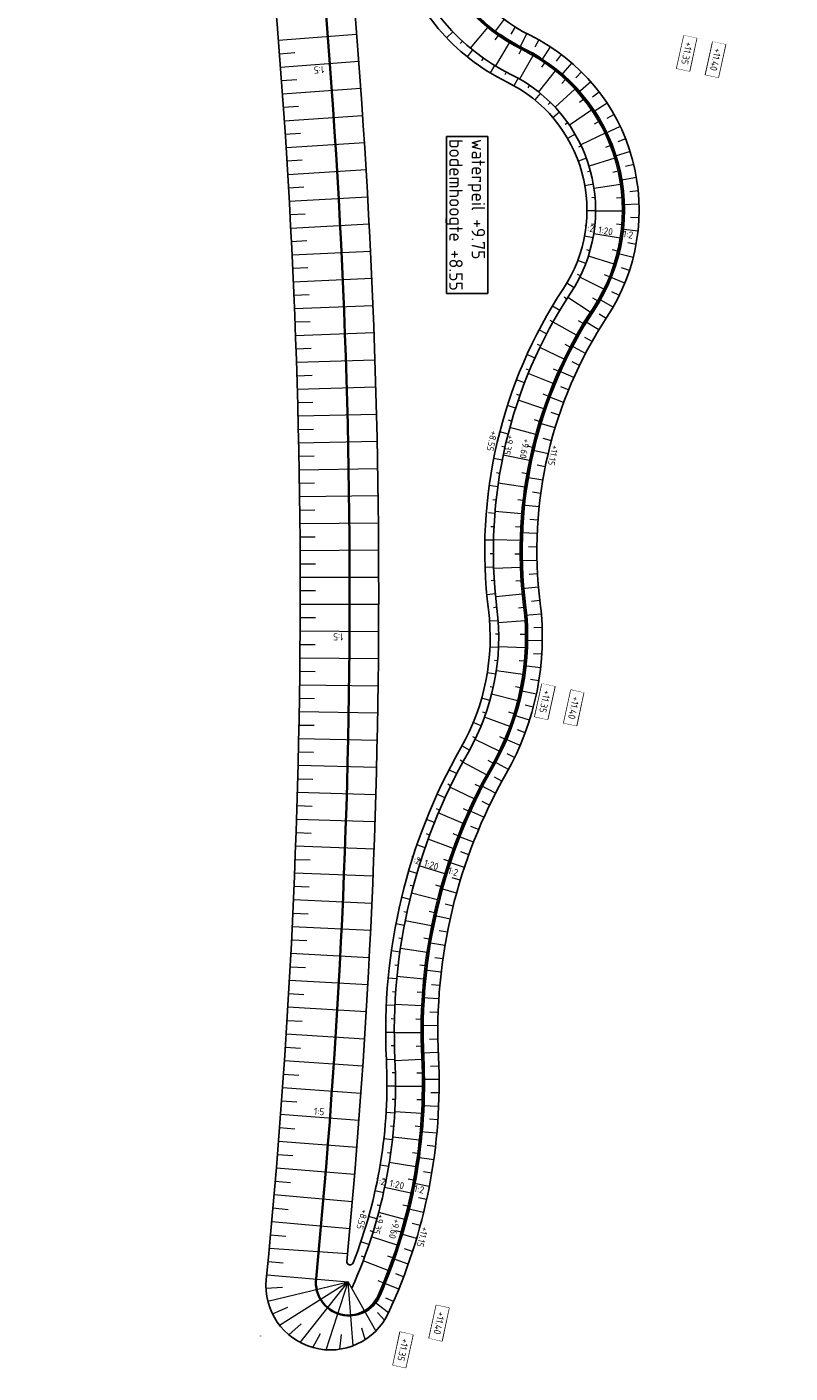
# Model space of a CAD drawing. Header units: metres. Extents: x 232559 to 234458, y 552925 to 554400.
# Tile 5 of 45: x 232939 to 233081, y 553604 to 553854. Entities that reach past the tile are written whole.
import ezdxf
from ezdxf.enums import TextEntityAlignment as Align

# ---------------------------------------------------------------- set-up
doc = ezdxf.new("R2010")
doc.units = ezdxf.units.M
doc.layers.get('Defpoints').update_dxf_attribs({"color": 241})
for name, color, linetype, lineweight in [('N-AL-HOOGTELABEL-S', 7, 'Continuous', 9), ('N-WE-GW-WATERGANG_BODEM-G', 144, 'Continuous', 25), ('N-WE-OB-BESCHOEIING-G', 7, 'OB-BESCHOEIING', 25), ('N-WE-VH-M', 7, 'Continuous', 18), ('X-XX-AL-AANKLEDING-T25', 7, 'Continuous', 25), ('X-XX-AL-AANKLEDING_WATERPARTIJEN_ALGEMEEN-T25', 7, 'Continuous', 25)]:
    doc.layers.add(name, color=color, linetype=linetype, lineweight=lineweight)
for name, color, linetype, lineweight, true_color in [('N-WE-GW-GRONDWERKLIJN-G', 7, 'Continuous', 18, 0x004c00), ('N-WE-GW-TALUDARCERING_KORT-G', 7, 'Continuous', 18, 0x004c00), ('N-WE-GW-TALUDARCERING_LANG-G', 7, 'Continuous', 13, 0x004c00), ('N-WE-GW-WATERGANG_INSTEEK-G', 7, 'Continuous', 25, 0x004c00), ('N-WE-WH-WATERLIJN-G', 150, 'Continuous', 35, 0x007fff)]:
    doc.layers.add(name, color=color, linetype=linetype, lineweight=lineweight, true_color=true_color)
doc.styles.add('NLCS-ISO', font='NLCS-ISO.ttf')
doc.styles.add('NLCS-ISO-ANNOTATIEF-T18', font='NLCS-ISO.ttf', dxfattribs={"height": 1.8})
doc.styles.add('NLCS-ISO-M500-T25', font='NLCS-ISO.ttf', dxfattribs={"height": 1.25})
doc.linetypes.add('OB-BESCHOEIING', pattern='A,30,-5,[1,NLCS.SHX,S=1,R=0,X=0,Y=0],-5', length=40)
doc.dimstyles.new('NLCS-ANNOTATIEF-T18-PIJL_L2_H3', dxfattribs={"dimtxt": 1.8, "dimasz": 1.8, "dimexe": 2, "dimexo": 2, "dimgap": 0.7, "dimtad": 1, "dimzin": 0, "dimdsep": 46, "dimtxsty": 'NLCS-ISO-ANNOTATIEF-T18', "dimcen": 0, "dimdle": 2, "dimse1": 1, "dimse2": 1, "dimclrd": 256, "dimclre": 256, "dimclrt": 256, "dimadec": 3, "dimazin": 0, "dimtfac": 1, "dimtofl": 0, "dimtmove": 0, "dimatfit": 3, "dimfxl": 2, "dimfxlon": 1, "dimtfillclr": 256, "dimtolj": 1, "dimtzin": 0, "dimlwd": 9, "dimlwe": -1, "dimarcsym": 0})

# ---------------------------------------------------------------- blocks, each defined once
blk = doc.blocks.new('*D78')
at = {"layer": 'Defpoints', "color": 0, "transparency": 16777216}
for p in [(232887.5, 553885.66), (233275.89, 553789.95)]:
    blk.add_point(p, dxfattribs=at)
at = {"layer": 'N-WE-VH-M', "lineweight": 9, "transparency": 16777216}
blk.add_line((233259.86, 553793.9), (233274.14, 553790.38), dxfattribs=at)
at = {"layer": 'N-WE-VH-M', "transparency": 16777216}
blk.add_solid([(233274.21, 553790.67), (233274.07, 553790.09), (233275.89, 553789.95)], dxfattribs=at)
at = {"layer": 'N-WE-VH-M', "transparency": 16777216, "insert": (233265.46, 553794.17), "char_height": 1.8, "attachment_point": 5, "rotation": 346.1571, "style": 'NLCS-ISO-ANNOTATIEF-T18'}
blk.add_mtext('\\A1;R=400.00', dxfattribs=at)
blk = doc.blocks.new('*D76')
at = {"layer": 'Defpoints', "color": 0, "transparency": 16777216}
for p in [(232796.99, 553621.45), (233174.59, 553489.47)]:
    blk.add_point(p, dxfattribs=at)
at = {"layer": 'N-WE-VH-M', "lineweight": 9, "transparency": 16777216}
blk.add_line((233152.66, 553497.14), (233172.89, 553490.06), dxfattribs=at)
at = {"layer": 'N-WE-VH-M', "transparency": 16777216}
blk.add_solid([(233172.99, 553490.35), (233172.79, 553489.78), (233174.59, 553489.47)], dxfattribs=at)
at = {"layer": 'N-WE-VH-M', "transparency": 16777216, "insert": (233158.27, 553496.87), "char_height": 1.8, "attachment_point": 5, "rotation": 340.7347, "style": 'NLCS-ISO-ANNOTATIEF-T18'}
blk.add_mtext('\\A1;R=400.00', dxfattribs=at)
blk = doc.blocks.new('SAL-HOOGTELABEL_AANLEG-SO')
blk.add_lwpolyline([(-4.84, 1.8), (4.85, 1.8), (4.85, -1.89), (-4.84, -1.89)], close=True)
at = {"style": 'NLCS-ISO'}
blk.add_attdef('HOOGTE', text='', height=2, dxfattribs=at).set_placement((0, 0), align=Align.MIDDLE_CENTER)
blk.add_wipeout([(-4.84, 1.8), (4.85, 1.8), (4.85, -1.89), (-4.84, -1.89)])

msp = doc.modelspace()

# ---------------------------------------------------------------- linework, layer by layer
at = {"layer": 'N-WE-GW-GRONDWERKLIJN-G'}
for points in [[(233018.178, 553853.126), (233017.02, 553852.022)], [(233021.855, 553849.743), (233020.851, 553848.497)], [(233025.943, 553846.87), (233025.111, 553845.503)], [(233030.34, 553844.493), (233029.56, 553843.096)], [(233034.466, 553841.68), (233033.451, 553840.444)], [(233038.029, 553838.182), (233036.811, 553837.144)], [(233040.916, 553834.107), (233039.533, 553833.302)], [(233043.036, 553829.587), (233041.533, 553829.039)], [(233044.323, 553824.762), (233042.746, 553824.489)], [(233044.735, 553819.786), (233043.135, 553819.796)], [(233044.261, 553814.815), (233042.688, 553815.108)], [(233042.913, 553810.006), (233041.417, 553810.573)], [(233040.737, 553805.513), (233039.364, 553806.335)], [(233038.075, 553801.281), (233036.702, 553802.103)], [(233035.63, 553796.92), (233034.213, 553797.661)], [(233033.441, 553792.425), (233031.983, 553793.084)], [(233031.513, 553787.812), (233030.02, 553788.387)], [(233029.854, 553783.096), (233028.33, 553783.584)], [(233028.469, 553778.293), (233026.92, 553778.692)], [(233027.363, 553773.417), (233025.793, 553773.727)], [(233026.538, 553768.487), (233024.953, 553768.705)], [(233025.999, 553763.516), (233024.803, 553763.612)], [(233025.746, 553758.524), (233024.146, 553758.558)], [(233025.781, 553753.524), (233024.182, 553753.467)], [(233026.103, 553748.535), (233024.51, 553748.386)], [(233026.622, 553743.563), (233025.026, 553743.449)], [(233026.69, 553738.566), (233025.091, 553738.637)], [(233026.178, 553733.595), (233024.599, 553733.851)], [(233025.095, 553728.717), (233023.556, 553729.154)], [(233023.455, 553723.997), (233021.977, 553724.608)], [(233021.279, 553719.498), (233019.882, 553720.277)], [(233018.891, 553715.105), (233017.468, 553715.836)], [(233016.713, 553710.605), (233015.257, 553711.268)], [(233014.752, 553706.006), (233013.266, 553706.599)], [(233013.012, 553701.32), (233011.499, 553701.84)], [(233011.497, 553696.555), (233009.961, 553697.003)], [(233010.211, 553691.724), (233008.656, 553692.098)], [(233009.157, 553686.837), (233007.585, 553687.137)], [(233008.336, 553681.905), (233006.752, 553682.13)], [(233007.752, 553676.94), (233006.159, 553677.089)], [(233007.405, 553671.952), (233005.807, 553672.025)], [(233007.296, 553666.954), (233005.696, 553666.951)], [(233007.425, 553661.956), (233005.827, 553661.879)], [(233007.533, 553656.958), (233005.933, 553656.966)], [(233007.372, 553651.961), (233005.775, 553652.055)], [(233006.943, 553646.98), (233005.353, 553647.16)], [(233006.247, 553642.029), (233004.67, 553642.294)], [(233005.287, 553637.123), (233003.726, 553637.472)], [(233004.065, 553632.275), (233002.524, 553632.708)], [(233002.584, 553627.5), (233001.069, 553628.015)]]:
    msp.add_lwpolyline(points, dxfattribs=at)
at = {"layer": 'N-WE-GW-TALUDARCERING_KORT-G'}
for points in [[(233029.771, 553854.027), (233028.945, 553852.715)], [(233026.602, 553852.419), (233026.023, 553851.603)], [(233034.16, 553851.637), (233033.41, 553850.281)], [(232985.934, 553849.053), (232988.765, 553849.271)], [(233030.882, 553849.843), (233030.433, 553848.95)], [(233038.354, 553848.923), (233037.424, 553847.683)], [(233035.214, 553847.356), (233034.653, 553846.528)], [(232986.309, 553844.067), (232989.142, 553844.275)], [(233039.125, 553844.248), (233038.446, 553843.515)], [(233042.135, 553845.657), (233041.043, 553844.557)], [(233045.43, 553841.901), (233044.197, 553840.962)], [(232986.665, 553839.08), (232989.499, 553839.276)], [(233042.524, 553840.588), (233041.742, 553839.964)], [(233045.333, 553836.457), (233044.466, 553835.959)], [(233048.176, 553837.728), (233046.826, 553836.967)], [(232987.002, 553834.091), (232989.836, 553834.277)], [(233047.488, 553831.951), (233046.556, 553831.589)], [(233050.322, 553833.216), (233048.88, 553832.649)], [(232987.32, 553829.101), (232990.155, 553829.276)], [(233051.826, 553828.452), (233050.32, 553828.088)], [(233048.941, 553827.171), (233047.965, 553826.954)], [(232987.619, 553824.11), (232990.454, 553824.274)], [(233052.66, 553823.526), (233051.118, 553823.373)], [(233049.658, 553822.228), (233048.661, 553822.159)], [(232987.898, 553819.118), (232990.734, 553819.271)], [(233052.808, 553818.532), (233051.259, 553818.593)], [(233049.623, 553817.233), (233048.627, 553817.315)], [(232988.159, 553814.125), (232990.995, 553814.267)], [(233052.266, 553813.566), (233050.741, 553813.839)], [(233048.837, 553812.3), (233047.864, 553812.531)], [(232988.4, 553809.13), (232991.236, 553809.262)], [(233051.047, 553808.721), (233049.573, 553809.202)], [(233047.317, 553807.541), (233046.39, 553807.917)], [(232988.621, 553804.135), (232991.459, 553804.256)], [(233045.099, 553803.066), (233044.239, 553803.576)], [(233049.171, 553804.09), (233047.778, 553804.77)], [(232988.824, 553799.139), (232991.662, 553799.249)], [(233042.437, 553798.834), (233041.58, 553799.349)], [(233046.678, 553799.761), (233045.381, 553800.609)], [(233044.075, 553795.492), (233042.727, 553796.257)], [(232989.007, 553794.143), (232991.846, 553794.241)], [(233039.993, 553794.473), (233039.106, 553794.935)], [(233041.749, 553791.067), (233040.355, 553791.745)], [(232989.171, 553789.145), (232992.01, 553789.233)], [(233037.819, 553789.971), (233036.906, 553790.378)], [(233039.708, 553786.504), (233038.274, 553787.091)], [(232989.316, 553784.148), (232992.155, 553784.224)], [(233035.925, 553785.344), (233034.988, 553785.695)], [(233034.315, 553780.611), (233033.359, 553780.904)], [(233037.96, 553781.82), (233036.492, 553782.315)], [(232989.442, 553779.149), (232992.281, 553779.215)], [(233032.998, 553775.789), (233032.026, 553776.023)], [(233036.513, 553777.035), (233035.016, 553777.436)], [(232989.549, 553774.15), (232992.388, 553774.205)], [(233031.977, 553770.895), (233030.993, 553771.069)], [(233035.373, 553772.168), (233033.853, 553772.473)], [(232989.636, 553769.151), (232992.475, 553769.195)], [(233031.257, 553765.948), (233030.264, 553766.062)], [(233034.543, 553767.238), (233033.007, 553767.446)], [(232989.704, 553764.152), (232992.544, 553764.185)], [(233030.84, 553760.966), (233029.842, 553761.019)], [(233034.027, 553762.265), (233032.481, 553762.376)], [(232989.753, 553759.152), (232992.592, 553759.174)], [(233030.728, 553755.968), (233029.728, 553755.96)], [(233033.828, 553757.27), (233032.278, 553757.283)], [(232989.782, 553754.152), (232992.622, 553754.163)], [(233030.921, 553750.972), (233029.923, 553750.903)], [(233033.946, 553752.272), (233032.398, 553752.187)], [(232989.792, 553749.152), (232992.632, 553749.152)], [(233031.415, 553745.998), (233030.421, 553745.883)], [(233034.381, 553747.292), (233032.842, 553747.108)], [(232989.784, 553744.152), (232992.624, 553744.141)], [(233031.729, 553741.01), (233030.729, 553740.999)], [(233034.799, 553742.311), (233033.25, 553742.256)], [(232989.755, 553739.152), (232992.595, 553739.131)], [(233031.524, 553736.016), (233030.529, 553736.109)], [(233034.734, 553737.314), (233033.187, 553737.41)], [(232989.708, 553734.152), (232992.548, 553734.12)], [(233030.803, 553731.071), (233029.822, 553731.267)], [(232989.641, 553729.153), (232992.481, 553729.109)], [(233029.571, 553726.227), (233028.616, 553726.523)], [(232989.556, 553724.153), (232992.395, 553724.099)], [(233031.642, 553722.691), (233030.188, 553723.229)], [(233027.844, 553721.537), (233026.925, 553721.931)], [(232989.451, 553719.154), (232992.29, 553719.089)], [(233029.678, 553718.095), (233028.284, 553718.772)], [(233025.64, 553717.052), (233024.767, 553717.539)], [(232989.326, 553714.156), (232992.165, 553714.08)], [(233023.255, 553712.658), (233022.365, 553713.113)], [(233027.311, 553713.692), (233025.952, 553714.437)], [(232989.183, 553709.158), (232992.022, 553709.071)], [(233021.091, 553708.151), (233020.179, 553708.561)], [(233025.022, 553709.247), (233023.626, 553709.921)], [(232989.02, 553704.161), (232991.858, 553704.063)], [(233019.154, 553703.542), (233018.223, 553703.906)], [(233022.965, 553704.69), (233021.537, 553705.291)], [(233021.147, 553700.033), (233019.689, 553700.56)], [(232988.838, 553699.164), (232991.676, 553699.055)], [(233017.451, 553698.842), (233016.503, 553699.159)], [(233019.571, 553695.289), (233018.088, 553695.739)], [(232988.637, 553694.168), (232991.475, 553694.048)], [(233015.985, 553694.062), (233015.022, 553694.331)], [(233018.243, 553690.469), (233016.738, 553690.842)], [(232988.417, 553689.173), (232991.254, 553689.042)], [(233014.76, 553689.215), (233013.784, 553689.436)], [(233017.165, 553685.587), (233015.643, 553685.882)], [(232988.177, 553684.179), (232991.014, 553684.037)], [(233013.778, 553684.313), (233012.793, 553684.484)], [(233016.34, 553680.656), (233014.806, 553680.872)], [(232987.918, 553679.185), (232990.754, 553679.033)], [(233013.044, 553679.367), (233012.051, 553679.49)], [(233015.772, 553675.689), (233014.228, 553675.826)], [(232987.64, 553674.193), (232990.476, 553674.03)], [(233012.557, 553674.392), (233011.56, 553674.464)], [(233015.46, 553670.699), (233013.911, 553670.756)], [(232987.343, 553669.202), (232990.178, 553669.028)], [(233012.321, 553669.398), (233011.321, 553669.42)], [(233015.407, 553665.7), (233013.857, 553665.677)], [(232987.027, 553664.212), (232989.861, 553664.027)], [(233012.334, 553664.398), (233011.334, 553664.371)], [(233015.582, 553660.703), (233014.032, 553660.654)], [(232986.691, 553659.223), (232989.524, 553659.027)], [(233012.515, 553659.402), (233011.515, 553659.382)], [(233015.619, 553655.704), (233014.069, 553655.731)], [(232986.336, 553654.236), (232989.169, 553654.029)], [(233012.486, 553654.402), (233011.487, 553654.433)], [(233015.409, 553650.709), (233013.862, 553650.812)], [(232985.963, 553649.25), (232988.794, 553649.032)], [(233012.204, 553649.411), (233011.207, 553649.493)], [(233014.953, 553645.73), (233013.413, 553645.91)], [(232985.569, 553644.265), (232988.4, 553644.037)], [(233011.667, 553644.44), (233010.676, 553644.573)], [(233014.251, 553640.78), (233012.722, 553641.036)], [(232985.157, 553639.282), (232987.987, 553639.043)], [(233010.878, 553639.504), (233009.895, 553639.687)], [(233013.306, 553635.871), (233011.792, 553636.202)], [(232984.726, 553634.301), (232987.555, 553634.051)], [(233009.838, 553634.613), (233008.866, 553634.846)], [(233012.119, 553631.014), (233010.623, 553631.419)], [(232984.275, 553629.321), (232987.103, 553629.06)], [(233008.551, 553629.783), (233007.591, 553630.065)], [(233010.695, 553626.222), (233009.22, 553626.701)], [(232983.805, 553624.344), (232986.632, 553624.071)], [(233007.019, 553625.024), (233006.075, 553625.354)], [(233005.246, 553620.349), (233004.321, 553620.727)], [(233009.035, 553621.506), (233007.586, 553622.057)], [(232983.433, 553619.356), (232986.488, 553619.595)], [(232984.624, 553614.623), (232987.494, 553615.831)], [(233007.144, 553616.878), (233005.724, 553617.5)], [(233005.468, 553613.449), (233004.141, 553614.844)], [(232987.695, 553610.686), (232989.997, 553612.748)], [(232992.133, 553608.341), (232993.537, 553610.949)], [(232997.169, 553608.029), (232997.503, 553610.742)], [(233001.905, 553609.837), (233001.279, 553611.933)]]:
    msp.add_lwpolyline(points, dxfattribs=at)
at = {"layer": 'N-WE-GW-TALUDARCERING_LANG-G'}
for points in [[(233024.62, 553853.941), (233021.426, 553850.093)], [(233027.713, 553855.446), (233025.848, 553852.969)], [(232985.739, 553851.545), (233000.294, 553852.697)], [(233019.961, 553851.374), (233019.555, 553850.932)], [(233028.693, 553851.05), (233026.115, 553846.766)], [(233031.939, 553852.784), (233030.511, 553850.033)], [(233033.094, 553848.68), (233030.608, 553844.342)], [(233036.304, 553850.353), (233034.62, 553847.75)], [(232986.124, 553846.56), (233000.683, 553847.656)], [(233023.852, 553848.239), (233023.507, 553847.748)], [(233037.228, 553845.876), (233034.118, 553841.962)], [(233040.301, 553847.355), (233038.275, 553845.009)], [(233028.12, 553845.641), (233027.842, 553845.109)], [(233043.847, 553843.836), (233041.517, 553841.792)], [(232986.49, 553841.573), (233001.053, 553842.613)], [(233032.466, 553843.179), (233032.128, 553842.683)], [(233040.894, 553842.482), (233037.229, 553839.08)], [(233036.325, 553840.01), (233035.905, 553839.582)], [(233044.006, 553838.575), (233039.872, 553835.764)], [(233046.875, 553839.862), (233044.286, 553838.158)], [(232986.836, 553836.585), (233001.403, 553837.569)], [(233039.563, 553836.209), (233039.073, 553835.862)], [(233046.496, 553834.245), (233041.985, 553832.087)], [(233049.327, 553835.509), (233046.528, 553834.178)], [(232987.164, 553831.596), (233001.734, 553832.524)], [(233042.077, 553831.894), (233041.533, 553831.639)], [(233051.157, 553830.86), (233048.2, 553829.927)], [(233048.305, 553829.589), (233043.521, 553828.134)], [(232987.472, 553826.606), (233002.046, 553827.478)], [(233043.787, 553827.203), (233043.207, 553827.048)], [(233052.328, 553826.003), (233049.272, 553825.486)], [(233049.393, 553824.713), (233044.445, 553823.995)], [(232987.761, 553821.614), (233002.338, 553822.43)], [(233044.64, 553822.283), (233044.042, 553822.233)], [(233052.82, 553821.032), (233049.722, 553820.94)], [(233049.735, 553819.73), (233044.735, 553819.765)], [(232988.031, 553816.621), (233002.611, 553817.381)], [(233044.609, 553817.29), (233044.011, 553817.347)], [(233052.623, 553816.04), (233049.541, 553816.375)], [(233049.323, 553814.751), (233044.386, 553815.539)], [(232988.281, 553811.628), (233002.864, 553812.331)], [(233043.694, 553812.381), (233043.116, 553812.542)], [(233048.167, 553809.892), (233043.404, 553811.413)], [(233051.74, 553811.122), (233048.734, 553811.879)], [(232988.513, 553806.633), (233003.098, 553807.281)], [(233041.925, 553807.711), (233041.385, 553807.973)], [(233046.293, 553805.262), (233041.813, 553807.482)], [(233050.189, 553806.373), (233047.315, 553807.537)], [(233039.39, 553803.407), (233038.884, 553803.73)], [(233043.758, 553800.956), (233039.554, 553803.662)], [(233047.998, 553801.883), (233045.313, 553803.431)], [(232988.725, 553801.637), (233003.313, 553802.229)], [(233036.821, 553799.118), (233036.298, 553799.411)], [(233041.182, 553796.672), (233036.82, 553799.116)], [(233045.343, 553797.647), (233042.696, 553799.261)], [(232988.918, 553796.641), (233003.508, 553797.177)], [(233034.503, 553794.688), (233033.964, 553794.951)], [(233038.872, 553792.238), (233034.369, 553794.412)], [(233042.877, 553793.298), (233040.133, 553794.741)], [(232989.092, 553791.644), (233003.684, 553792.123)], [(233032.444, 553790.133), (233031.89, 553790.364)], [(233036.837, 553787.672), (233032.21, 553789.567)], [(233040.692, 553788.802), (233037.863, 553790.067)], [(232989.246, 553786.647), (233003.84, 553787.07)], [(233030.65, 553785.466), (233030.084, 553785.665)], [(233035.084, 553782.99), (233030.35, 553784.6)], [(233038.797, 553784.176), (233035.893, 553785.259)], [(232989.382, 553781.648), (233003.977, 553782.015)], [(233029.127, 553780.705), (233028.551, 553780.871)], [(233033.62, 553778.21), (233028.797, 553779.528)], [(233037.199, 553779.439), (233034.232, 553780.336)], [(232989.498, 553776.65), (233004.094, 553776.961)], [(233027.881, 553775.863), (233027.296, 553775.996)], [(233032.45, 553773.35), (233027.556, 553774.37)], [(233035.904, 553774.61), (233032.886, 553775.318)], [(232989.595, 553771.651), (233004.192, 553771.905)], [(233026.915, 553770.958), (233026.323, 553771.057)], [(233031.58, 553768.427), (233026.632, 553769.147)], [(233034.919, 553769.709), (233031.862, 553770.224)], [(232989.672, 553766.651), (233004.271, 553766.85)], [(233026.233, 553766.005), (233025.636, 553766.07)], [(233031.011, 553763.46), (233026.028, 553763.877)], [(233034.246, 553764.756), (233031.162, 553765.075)], [(232989.731, 553761.652), (233004.33, 553761.794)], [(233025.837, 553761.022), (233025.237, 553761.052)], [(233030.746, 553758.468), (233025.747, 553758.58)], [(233033.888, 553759.769), (233030.791, 553759.893)], [(232989.77, 553756.652), (233004.37, 553756.738)], [(233025.728, 553756.024), (233025.128, 553756.02)], [(233030.786, 553753.469), (233025.79, 553753.276)], [(233033.847, 553754.77), (233030.748, 553754.697)], [(232989.79, 553751.652), (233004.39, 553751.682)], [(233025.906, 553751.028), (233025.307, 553750.989)], [(233031.132, 553748.481), (233026.157, 553747.984)], [(233034.124, 553749.779), (233031.036, 553749.509)], [(232989.79, 553746.652), (233004.39, 553746.626)], [(233026.372, 553746.05), (233025.776, 553745.977)], [(233031.637, 553743.508), (233026.647, 553743.193)], [(233034.649, 553744.807), (233031.56, 553744.545)], [(232989.772, 553741.652), (233004.372, 553741.57)], [(233026.728, 553741.066), (233026.128, 553741.057)], [(233031.692, 553738.51), (233026.696, 553738.715)], [(233034.828, 553739.812), (233031.728, 553739.852)], [(232989.734, 553736.652), (233004.334, 553736.514)], [(233026.506, 553736.073), (233025.909, 553736.135)], [(233031.228, 553733.534), (233026.28, 553734.256)], [(233034.519, 553734.823), (233031.438, 553735.166)], [(232989.677, 553731.652), (233004.276, 553731.458)], [(233025.708, 553731.14), (233025.122, 553731.27)], [(233030.25, 553728.633), (233025.404, 553729.865)], [(232989.601, 553726.653), (233004.199, 553726.402)], [(233024.344, 553726.333), (233023.777, 553726.53)], [(233028.769, 553723.86), (233024.077, 553725.588)], [(232989.506, 553721.654), (233004.102, 553721.347)], [(233022.432, 553721.716), (233021.892, 553721.977)], [(233026.801, 553719.266), (233022.313, 553721.471)], [(233030.716, 553720.369), (233027.865, 553721.587)], [(232989.391, 553716.655), (233003.986, 553716.292)], [(233020.06, 553717.315), (233019.533, 553717.602)], [(233024.422, 553714.869), (233020.029, 553717.257)], [(233028.531, 553715.874), (233025.812, 553717.364)], [(233017.776, 553712.868), (233017.235, 553713.13)], [(232989.257, 553711.657), (233003.851, 553711.238)], [(233022.145, 553710.418), (233017.638, 553712.583)], [(233026.138, 553711.484), (233023.382, 553712.904)], [(233015.705, 553708.318), (233015.153, 553708.553)], [(233023.964, 553706.982), (233021.139, 553708.257)], [(232989.104, 553706.659), (233003.696, 553706.184)], [(233020.094, 553705.859), (233015.484, 553707.795)], [(233013.854, 553703.673), (233013.291, 553703.882)], [(233022.026, 553702.373), (233019.138, 553703.501)], [(232988.932, 553701.662), (233003.522, 553701.131)], [(233018.273, 553701.202), (233013.572, 553702.906)], [(233012.226, 553698.946), (233011.654, 553699.128)], [(233020.328, 553697.671), (233017.386, 553698.648)], [(232988.74, 553696.666), (233003.328, 553696.079)], [(233016.688, 553696.461), (233011.908, 553697.927)], [(233010.825, 553694.147), (233010.245, 553694.301)], [(233018.876, 553692.887), (233015.887, 553693.711)], [(232988.529, 553691.67), (233003.115, 553691.027)], [(233015.342, 553691.646), (233010.494, 553692.871)], [(233009.655, 553689.286), (233009.068, 553689.413)], [(233017.672, 553688.035), (233014.645, 553688.703)], [(232988.299, 553686.676), (233002.883, 553685.976)], [(233014.238, 553686.77), (233009.336, 553687.751)], [(233008.717, 553684.376), (233008.125, 553684.474)], [(233016.721, 553683.127), (233013.663, 553683.638)], [(232988.05, 553681.682), (233002.631, 553680.926)], [(233013.38, 553681.845), (233008.434, 553682.579)], [(233008.015, 553679.426), (233007.419, 553679.496)], [(233016.024, 553678.176), (233012.944, 553678.529)], [(232987.782, 553676.689), (233002.359, 553675.877)], [(233012.769, 553676.883), (233007.793, 553677.369)], [(233007.549, 553674.448), (233006.95, 553674.49)], [(233015.584, 553673.196), (233012.49, 553673.389)], [(232987.494, 553671.697), (233002.068, 553670.83)], [(233012.408, 553671.896), (233007.413, 553672.133)], [(233007.321, 553669.454), (233006.721, 553669.467)], [(233015.401, 553668.2), (233012.301, 553668.233)], [(232987.187, 553666.707), (233001.758, 553665.783)], [(233012.296, 553666.898), (233007.296, 553666.885)], [(233007.331, 553664.454), (233006.731, 553664.439)], [(233015.477, 553663.201), (233012.379, 553663.074)], [(232986.861, 553661.717), (233001.428, 553660.738)], [(233012.433, 553661.9), (233007.438, 553661.674)], [(233007.512, 553659.458), (233006.912, 553659.445)], [(233015.631, 553658.204), (233012.531, 553658.181)], [(232986.516, 553656.729), (233001.079, 553655.694)], [(233012.532, 553656.902), (233007.532, 553656.93)], [(233007.486, 553654.458), (233006.886, 553654.477)], [(233015.545, 553653.205), (233012.447, 553653.335)], [(232986.152, 553651.743), (233000.711, 553650.651)], [(233012.377, 553651.905), (233007.385, 553652.188)], [(233007.191, 553649.468), (233006.593, 553649.519)], [(233015.212, 553648.217), (233012.125, 553648.5)], [(232985.768, 553646.757), (233000.323, 553645.61)], [(233011.967, 553646.922), (233006.996, 553647.459)], [(233006.628, 553644.5), (233006.034, 553644.583)], [(233014.632, 553643.251), (233011.563, 553643.686)], [(232985.366, 553641.774), (232999.916, 553640.57)], [(233011.304, 553641.967), (233006.367, 553642.756)], [(233005.8, 553639.57), (233005.211, 553639.685)], [(233010.389, 553637.052), (233005.499, 553638.092)], [(233013.809, 553638.32), (233010.765, 553638.906)], [(232984.944, 553636.792), (232999.489, 553635.532)], [(233004.709, 553634.691), (233004.127, 553634.837)], [(233009.225, 553632.19), (233004.394, 553633.477)], [(233012.743, 553633.435), (233009.731, 553634.171)], [(232984.503, 553631.811), (232999.043, 553630.495)], [(233003.357, 553629.878), (233002.783, 553630.055)], [(233007.815, 553627.393), (233003.056, 553628.925)], [(233011.437, 553628.609), (233008.465, 553629.493)], [(232984.043, 553626.832), (232998.614, 553625.847)], [(233001.748, 553625.144), (233001.185, 553625.352)], [(233006.162, 553622.675), (233001.487, 553624.448)], [(233009.894, 553623.854), (233006.97, 553624.883)], [(232983.563, 553621.855), (232998.708, 553620.549)], [(232983.772, 553616.974), (232998.708, 553620.549)], [(232985.95, 553612.495), (232998.708, 553620.549)], [(232989.786, 553609.28), (232998.708, 553620.549)], [(232994.631, 553607.917), (232998.708, 553620.549)], [(233003.881, 553611.452), (232998.708, 553620.549)], [(232999.632, 553608.678), (232998.708, 553620.549)], [(233008.118, 553619.181), (233005.248, 553620.353)], [(233006.21, 553614.808), (233003.57, 553616.865)]]:
    msp.add_lwpolyline(points, dxfattribs=at)
at = {"layer": 'N-WE-GW-WATERGANG_INSTEEK-G', "ltscale": 2}
msp.add_lwpolyline([(232982.398, 553610.506, -0.0000058), (232982.395, 553610.476)], format="xyb", dxfattribs=at)

# ---------------------------------------------------------------- texts
at = {"layer": 'N-WE-VH-M', "style": 'NLCS-ISO-M500-T25'}
for s, rotation, p in [('+8.55', 257.65683, (233024.495, 553777.203)), ('+9.35', 257.65683, (233027.611, 553776.476)), ('+9.60', 257.65683, (233030.596, 553775.779)), ('+11.15', 257.65683, (233035.889, 553774.543)), ('+8.55', 254.56633, (233000.367, 553632.436)), ('+9.35', 254.56633, (233003.439, 553631.542)), ('+9.60', 254.56633, (233006.382, 553630.685)), ('+11.15', 254.56633, (233011.6, 553629.166))]:
    msp.add_text(s, height=1.25, rotation=rotation, dxfattribs=at).set_placement(p, align=Align.BOTTOM_CENTER)
at = {"layer": 'X-XX-AL-AANKLEDING-T25', "style": 'NLCS-ISO'}
for s, rotation, p in [('1:5', 184.30539, (232993.204, 553847.093)), ('1:2', 350.6724, (233043.378, 553815.569)), ('1:20', 350.6724, (233046.437, 553815.067)), ('1:2', 350.6724, (233050.63, 553814.378)), ('1:5', 179.67765, (232996.872, 553741.612)), ('1:2', 342.79201, (233010.918, 553698.061)), ('1:20', 342.79201, (233013.879, 553697.144)), ('1:2', 342.79201, (233017.939, 553695.887)), ('1:5', 355.71102, (232993.232, 553651.212)), ('1:2', 347.99055, (233004.518, 553638.289)), ('1:20', 347.99055, (233007.55, 553637.644)), ('1:2', 347.99055, (233011.707, 553636.76))]:
    msp.add_text(s, height=1.3, rotation=rotation, dxfattribs=at).set_placement(p, align=Align.BOTTOM_CENTER)
at = {"layer": 'X-XX-AL-AANKLEDING_WATERPARTIJEN_ALGEMEEN-T25', "insert": (233024.188, 553833.164), "char_height": 2.5, "attachment_point": 1, "rotation": 270, "style": 'NLCS-ISO-M500-T25', "bg_fill": 19, "box_fill_scale": 1.2, "bg_fill_color": 256, "bg_fill_transparency": 0}
msp.add_mtext('waterpeil +9.75\\Pbodemhoogte +8.55', dxfattribs=at)

# ---------------------------------------------------------------- dimensions: what is measured, and where the dimension line sits
at = {"layer": 'N-WE-VH-M'}
dim = msp.add_radius_dim(center=(232796.991, 553621.448), mpoint=(233174.592, 553489.471), dimstyle='NLCS-ANNOTATIEF-T18-PIJL_L2_H3', override={"dimpost": 'R=<>'}, dxfattribs=at)
dim.commit()
dim.dimension.update_dxf_attribs({"geometry": '*D76', "text_midpoint": (233157.741, 553495.36), "dimtype": 164})

# ---------------------------------------------------------------- next in the draw order: linework, layer by layer
at = {"layer": 'N-WE-GW-TALUDARCERING_LANG-G', "flags": 128}
msp.add_lwpolyline([(232994.518, 553616.116, 0.519133), (233004.296, 553618.102, 0.115968), (233012.416, 553662.264, -0.1427965), (233025.415, 553716.653, 0.1621014), (233031.36, 553746.456, -0.1788092), (233044.264, 553801.733, 0.4521385), (233031.197, 553849.687, -0.4376307), (233017.279, 553896.282, 0.1707342), (233023.358, 553926.805, -0.1442118), (233027.709, 553956.639, 0.1789545), (233031.896, 554010.647, 0.2937049), (233028.894, 554013.294)], format="xyb", dxfattribs=at)
at = {"layer": 'N-WE-GW-WATERGANG_BODEM-G', "flags": 128}
msp.add_lwpolyline([(233020.055, 554014.642), (233019.904, 554013.653, -0.4142136), (233014.891, 554009.967), (233007.69, 554011.065, 0.4585603), (232991.234, 553996.962, 0.0273469), (232996.87, 553889.399, -0.0505345), (232998.473, 553624.35, 0.8696317), (232999.629, 553624.075, 0.1060122), (233005.824, 553661.94, -0.1427965), (233019.682, 553719.923, 0.1621014), (233024.811, 553745.636, -0.1788092), (233038.755, 553805.368, 0.4521385), (233028.294, 553843.76, -0.4376307), (233011.601, 553899.645, 0.1707342), (233016.824, 553925.873, -0.1442118), (233021.713, 553959.398, 0.1708281), (233026.129, 554006.665, -0.0994712), (233025.936, 554010.758), (233026.381, 554013.677)], format="xyb", dxfattribs=at)
at = {"layer": 'N-WE-GW-WATERGANG_INSTEEK-G', "flags": 128}
for points in [[(233033.737, 554015.175, 0.280858), (233029.752, 554018.524), (233005.424, 554022.234, 0.4586165), (232976.635, 553997.596, 0.0274971), (232982.353, 553887.84, -0.0514478), (232983.481, 553621.02, 0.8445112), (233006.21, 553614.808)], [(233006.21, 553614.808, 0.1216054), (233015.512, 553662.416, -0.1427965), (233028.108, 553715.118, 0.1621014), (233034.436, 553746.841, -0.1788092), (233046.852, 553800.026, 0.4521385), (233032.561, 553852.471, -0.4376307), (233019.947, 553894.702, 0.1707342), (233026.427, 553927.242, -0.1442118), (233030.525, 553955.343, 0.1912217), (233033.737, 554015.175)]]:
    msp.add_lwpolyline(points, format="xyb", dxfattribs=at)
at = {"layer": 'N-WE-OB-BESCHOEIING-G', "ltscale": 0.25, "flags": 128}
msp.add_lwpolyline([(232999.384, 553619.36, 0.1181948), (233007.422, 553662.019, -0.1427965), (233021.072, 553719.13, 0.1621014), (233026.398, 553745.835, -0.1788092), (233040.091, 553804.486, 0.4521385), (233028.997, 553845.197, -0.4376307), (233012.978, 553898.83, 0.1707342), (233018.408, 553926.099, -0.1442118), (233023.167, 553958.729, 0.1708748), (233027.678, 554007.067, -0.0990894), (233027.518, 554010.517), (233027.963, 554013.436)], format="xyb", dxfattribs=at)
at = {"layer": 'N-WE-WH-WATERLIJN-G', "flags": 128}
msp.add_lwpolyline([(233018.275, 554014.913), (233008.504, 554016.403, 0.4491308), (232985.835, 553997.569, 0.0274971), (232991.501, 553888.823, -0.0512575), (232992.734, 553621.104, 0.8539004), (233004.584, 553618.013, 0.1158807), (233012.715, 553662.279, -0.1427965), (233025.676, 553716.505, 0.1621014), (233031.657, 553746.493, -0.1788092), (233044.515, 553801.568, 0.4521385), (233031.329, 553849.956, -0.4376307), (233017.538, 553896.129, 0.1707342), (233023.655, 553926.847, -0.1442118), (233027.981, 553956.513, 0.1778099), (233032.278, 554010.395, 0.2949104), (233029.029, 554013.273), (233028.161, 554013.406)], format="xyb", dxfattribs=at)

# ---------------------------------------------------------------- next in the draw order: dimensions: what is measured, and where the dimension line sits
at = {"layer": 'N-WE-VH-M'}
dim = msp.add_radius_dim(center=(232887.504, 553885.656), mpoint=(233275.886, 553789.952), dimstyle='NLCS-ANNOTATIEF-T18-PIJL_L2_H3', override={"dimpost": 'R=<>'}, dxfattribs=at)
dim.commit()
dim.dimension.update_dxf_attribs({"geometry": '*D78', "text_midpoint": (233265.08, 553792.615), "dimtype": 164})

# ---------------------------------------------------------------- next in the draw order: block references
at = {"layer": 'N-AL-HOOGTELABEL-S', "xscale": 0.65, "yscale": 0.65, "zscale": 0.65, "rotation": 257.6568279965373}
for p, values in [((233061.718, 553849.127), {'HOOGTE': '+11.35'}), ((233067.09, 553847.952), {'HOOGTE': '+11.40'}), ((233035.324, 553728.512), {'HOOGTE': '+11.35'}), ((233040.697, 553727.337), {'HOOGTE': '+11.40'}), ((233015.65, 553612.877), {'HOOGTE': '+11.40'}), ((233008.931, 553607.897), {'HOOGTE': '+11.35'})]:
    msp.add_blockref('SAL-HOOGTELABEL_AANLEG-SO', p, dxfattribs=at).add_auto_attribs(values)

# ---------------------------------------------------------------- next in the draw order: linework, layer by layer
at = {"layer": 'N-WE-GW-TALUDARCERING_KORT-G'}
for points in [[(233034.182, 553732.346), (233032.651, 553732.593)], [(233033.148, 553727.457), (233031.649, 553727.851)]]:
    msp.add_lwpolyline(points, dxfattribs=at)
at = {"layer": 'N-WE-GW-TALUDARCERING_LANG-G'}
for points in [[(233033.724, 553729.889), (233030.692, 553730.53)], [(233032.453, 553725.055), (233029.497, 553725.989)]]:
    msp.add_lwpolyline(points, dxfattribs=at)

doc.saveas('drawing.dxf')
